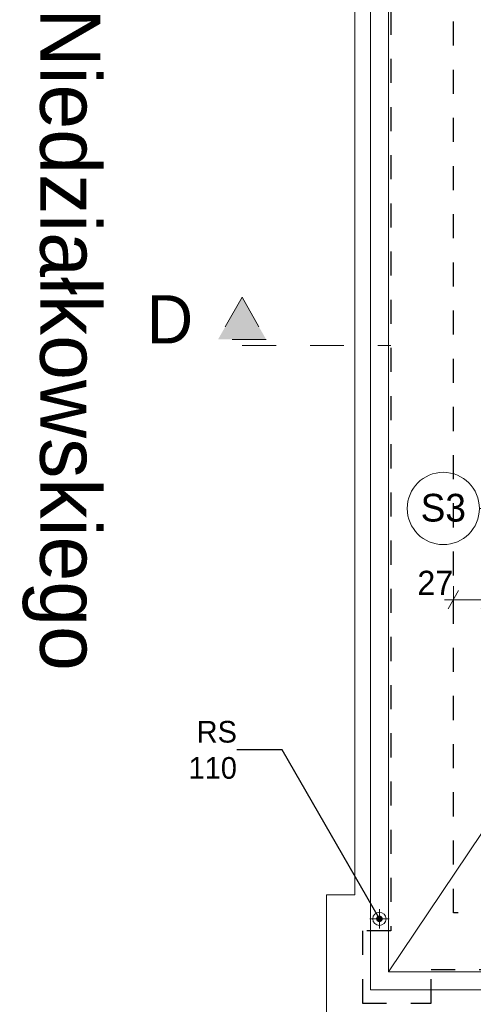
# Model space of a CAD drawing. Extents: x -145259 to -66341, y -2316 to 227384.
# Tile 77 of 141: x -130192 to -126423, y 167294 to 175469. Entities that reach past the tile are written whole.
import ezdxf

# ---------------------------------------------------------------- set-up
doc = ezdxf.new("R2010")
doc.units = 0
doc.header["$MEASUREMENT"] = 0
doc.linetypes.add('Dashed', pattern=[564.444447, 282.222223, -282.222223])
doc.linetypes.add('Przerywana', pattern=[400, 200, -200])
doc.layers.add('Arch opisy', color=7, linetype='Continuous')
doc.layers.add('Arch wymiary', color=7, linetype='Continuous')
for name, color, linetype, lineweight in [('Arch opisy_Nr_Pióra__1', 7, 'Continuous', 25), ('Arch opisy_Nr_Pióra__21', 7, 'Continuous', 13), ('arch przekroje_Nr_Pióra__21', 7, 'Continuous', 13), ('arch przekroje_Nr_Pióra__5', 7, 'Continuous', 13), ('Arch wymiary_Nr_Pióra__5', 7, 'Continuous', 13), ('INWENT DACH_Nr_Pióra__21', 7, 'Continuous', 13), ('INWENT ODWODNIENIE_Nr_Pióra__21', 7, 'Continuous', 13), ('INWENT ODWODNIENIE_Nr_Pióra__5', 7, 'Continuous', 13), ('INWENT OPISY_Nr_Pióra__21', 7, 'Continuous', 13), ('INWENT. OKNA_Nr_Pióra__21', 7, 'Continuous', 13), ('INWENT.ŚCIANY_Nr_Pióra__1', 7, 'Continuous', 25)]:
    doc.layers.add(name, color=color, linetype=linetype, lineweight=lineweight)
doc.styles.add('GENERATED_STYLE_2', font='txt')
doc.styles.add('GENERATED_STYLE_6', font='txt')
doc.styles.add('GENERATED_STYLE_7', font='txt')
doc.styles.add('GENERATED_STYLE_8', font='txt')
doc.dimstyles.new('GENERATED_STYLE__6', dxfattribs={"dimtxt": 200, "dimasz": 114, "dimexe": 0.18, "dimexo": 0, "dimgap": 0.09, "dimtad": 1, "dimtih": 1, "dimtoh": 1, "dimdec": 0, "dimlfac": 0.1, "dimzin": 0, "dimdsep": 46, "dimtxsty": 'GENERATED_STYLE_2', "dimblk": 'ARROWHEAD_2', "dimblk1": 'ARROWHEAD_2', "dimblk2": 'ARROWHEAD_2', "dimcen": 0.09, "dimclrd": 7, "dimclre": 7, "dimclrt": 7, "dimazin": 0, "dimtfac": 1, "dimtdec": 4, "dimtmove": 0, "dimatfit": 3, "dimfxl": 0, "dimtolj": 1, "dimtzin": 0, "dimarcsym": 0})
doc.dimstyles.new('GENERATED_STYLE__9', dxfattribs={"dimtxt": 0.18, "dimasz": 109.44, "dimexe": 0.18, "dimexo": 0.0625, "dimgap": 0.09, "dimtad": 0, "dimtih": 1, "dimtoh": 1, "dimdec": 4, "dimzin": 0, "dimdsep": 46, "dimcen": 0.09, "dimadec": 0, "dimazin": 0, "dimtfac": 1, "dimtdec": 4, "dimtmove": 0, "dimatfit": 3, "dimldrblk": 'ARROWHEAD_11', "dimfxl": 0, "dimtolj": 1, "dimtzin": 0, "dimarcsym": 0})

# ---------------------------------------------------------------- blocks, each defined once
blk = doc.blocks.new('Linia_130', base_point=(-125673.7, 171410.5))
at = {"layer": 'Arch opisy_Nr_Pióra__21', "linetype": 'Continuous'}
blk.add_line((-125673.7, 171410.5), (-126372.7, 171410.5), dxfattribs=at)
blk.add_circle((-126672.7, 171410.5), 300, dxfattribs=at)
blk = doc.blocks.new('*D1604')
at = {"layer": 'Arch wymiary_Nr_Pióra__5', "linetype": 'Continuous'}
for p, q in [((-126545.4, 170728.1), (-126632, 170578.1)), ((-126588.7, 170540.6), (-126588.7, 170765.6)), ((-126271.3, 170728.1), (-126357.9, 170578.1)), ((-126314.6, 170540.6), (-126314.6, 170765.6)), ((-126662.1, 170653.1), (-126588.7, 170653.1)), ((-126588.7, 170653.1), (-126314.6, 170653.1))]:
    blk.add_line(p, q, dxfattribs=at)
at = {"layer": 'Arch wymiary_Nr_Pióra__5', "char_height": 200, "attachment_point": 7, "style": 'GENERATED_STYLE_2'}
for s, insert in [('{27}', (-126888.1, 170693.1)), ('{12}', (-126151.2, 170693.1))]:
    blk.add_mtext(s, dxfattribs=dict(at, insert=insert))
blk = doc.blocks.new('ARROWHEAD_2')
at = {"color": 0, "linetype": 'Continuous', "lineweight": 0}
for p, q in [((0, 0), (-1, 0)), ((-0.378, -0.655), (0.378, 0.655))]:
    blk.add_line(p, q, dxfattribs=at)
blk = doc.blocks.new('*D1605')
at = {"layer": 'Arch wymiary_Nr_Pióra__5', "linetype": 'Continuous'}
for p, q in [((-126271.3, 170728.1), (-126357.9, 170578.1)), ((-126314.6, 170540.6), (-126314.6, 170765.6)), ((-126237.9, 170578.1), (-126151.3, 170728.1)), ((-126194.6, 170540.6), (-126194.6, 170765.6)), ((-126314.6, 170653.1), (-126194.6, 170653.1)), ((-126194.6, 170653.1), (-126121.2, 170653.1))]:
    blk.add_line(p, q, dxfattribs=at)
at = {"layer": 'Arch wymiary_Nr_Pióra__5', "char_height": 200, "attachment_point": 7, "style": 'GENERATED_STYLE_2'}
for s, insert in [('{27}', (-126888.1, 170693.1)), ('{12}', (-126151.2, 170693.1))]:
    blk.add_mtext(s, dxfattribs=dict(at, insert=insert))
blk = doc.blocks.new('ARROWHEAD_11')
at = {"color": 0, "linetype": 'Continuous', "lineweight": 0}
blk.add_line((0, 0), (-1, 0), dxfattribs=at)
at = {"color": 0, "linetype": 'Continuous', "lineweight": 0, "const_width": 0.25, "flags": 128}
blk.add_lwpolyline([(-0.125, 0, 1), (0.125, 0, 1)], format="xyb", close=True, dxfattribs=at)

msp = doc.modelspace()

# ---------------------------------------------------------------- hatches: boundary and pattern name
at = {"layer": 'arch przekroje_Nr_Pióra__5', "linetype": 'Continuous'}
msp.add_hatch(color=256, dxfattribs=at).paths.add_polyline_path([(-128544.4, 172813.6), (-128144.4, 172813.6), (-128344.4, 173163.6)], flags=0)

# ---------------------------------------------------------------- linework, layer by layer
at = {"layer": 'arch przekroje_Nr_Pióra__5', "linetype": 'Dashed'}
for p, q in [((-128344.4, 173163.6), (-128544.4, 172813.6)), ((-128344.4, 173163.6), (-128144.4, 172813.6)), ((-128144.4, 172813.6), (-128544.4, 172813.6)), ((-128344.4, 172763.6), (-127108.7, 172763.6))]:
    msp.add_line(p, q, dxfattribs=at)
at = {"layer": 'INWENT DACH_Nr_Pióra__21', "linetype": 'Continuous'}
msp.add_line((-125576.3, 169873.6), (-127128.7, 167563.6), dxfattribs=at)
at = {"layer": 'INWENT ODWODNIENIE_Nr_Pióra__21', "linetype": 'Continuous'}
for p, q in [((-127203.7, 167923.6), (-127203.7, 168083.6)), ((-127283.7, 168003.6), (-127123.7, 168003.6))]:
    msp.add_line(p, q, dxfattribs=at)
msp.add_circle((-127203.7, 168003.6), 55, dxfattribs=at)
at = {"layer": 'INWENT ODWODNIENIE_Nr_Pióra__5', "linetype": 'Continuous'}
for p, q in [((-127278.7, 167413.6), (-127278.7, 181643.6)), ((-127128.7, 167563.6), (-127128.7, 181493.6)), ((-127128.7, 167563.6), (-115168.7, 167563.6)), ((-127278.7, 167413.6), (-115168.7, 167413.6))]:
    msp.add_line(p, q, dxfattribs=at)
at = {"layer": 'INWENT. OKNA_Nr_Pióra__21', "linetype": 'Continuous'}
for p, q in [((-127408.7, 180843.6), (-127408.7, 168203.6)), ((-127643.7, 168203.6), (-127643.7, 167003.6)), ((-127408.7, 168203.6), (-127643.7, 168203.6))]:
    msp.add_line(p, q, dxfattribs=at)
at = {"layer": 'INWENT.ŚCIANY_Nr_Pióra__1', "linetype": 'Przerywana'}
for p, q in [((-127108.7, 181143.6), (-127108.7, 167903.6)), ((-126588.7, 168053.6), (-126588.7, 181003.6)), ((-114548.7, 168053.6), (-126588.7, 168053.6)), ((-127108.7, 167903.6), (-127343.7, 167903.6)), ((-127343.7, 167903.6), (-127343.7, 167303.6)), ((-126773.7, 167303.6), (-126773.7, 167583.6)), ((-126773.7, 167583.6), (-115148.7, 167583.6)), ((-127343.7, 167303.6), (-126773.7, 167303.6))]:
    msp.add_line(p, q, dxfattribs=at)

# ---------------------------------------------------------------- block references
at = {"layer": 'Arch opisy', "linetype": 'Continuous'}
msp.add_blockref('Linia_130', (-125673.7, 171410.5), dxfattribs=at)

# ---------------------------------------------------------------- texts
at = {"layer": 'Arch opisy_Nr_Pióra__1', "linetype": 'Continuous', "insert": (-129521.9, 173258.2), "char_height": 500, "attachment_point": 2, "rotation": 270, "style": 'GENERATED_STYLE_7'}
msp.add_mtext('{ul. Niedziałkowskiego}', dxfattribs=at)
at = {"layer": 'Arch opisy_Nr_Pióra__1', "linetype": 'Continuous', "insert": (-126672.7, 171531.8), "char_height": 230, "attachment_point": 2, "style": 'GENERATED_STYLE_6'}
msp.add_mtext('{S3}', dxfattribs=at)
at = {"layer": 'arch przekroje_Nr_Pióra__21', "linetype": 'Continuous', "insert": (-128944.4, 173180.8), "char_height": 400, "attachment_point": 2, "style": 'GENERATED_STYLE_8'}
msp.add_mtext('{D}', dxfattribs=at)
at = {"layer": 'INWENT OPISY_Nr_Pióra__21', "linetype": 'Continuous', "insert": (-128387.4, 169405.2), "char_height": 180, "width": 692.895, "attachment_point": 6, "style": 'GENERATED_STYLE_6'}
msp.add_mtext('{RS 110}', dxfattribs=at)

# ---------------------------------------------------------------- dimensions: what is measured, and where the dimension line sits
at = {"layer": 'Arch wymiary', "linetype": 'Continuous'}
for p1, p2, picture, middle in [((-126588.7, 170380.7), (-126314.6, 170332.7), '*D1604', (-126736.3, 170793.1)), ((-126314.6, 170332.7), (-126194.6, 170332.7), '*D1605', (-125999.4, 170793.1))]:
    dim = msp.add_linear_dim(base=(-126588.7, 170653.1), p1=p1, p2=p2, dimstyle='GENERATED_STYLE__6', dxfattribs=at)
    dim.commit()
    dim.dimension.update_dxf_attribs({"geometry": picture, "text_midpoint": middle})

# ---------------------------------------------------------------- leaders
at = {"layer": 'INWENT OPISY_Nr_Pióra__21', "linetype": 'Continuous', "annotation_type": 0, "has_hookline": 1, "hookline_direction": 1, "text_width": 437.1}
msp.add_leader([(-127203.7, 168003.6), (-128012.4, 169405.2), (-128387.3, 169405.2)], dimstyle='GENERATED_STYLE__9', dxfattribs=at)

doc.saveas('drawing.dxf')
